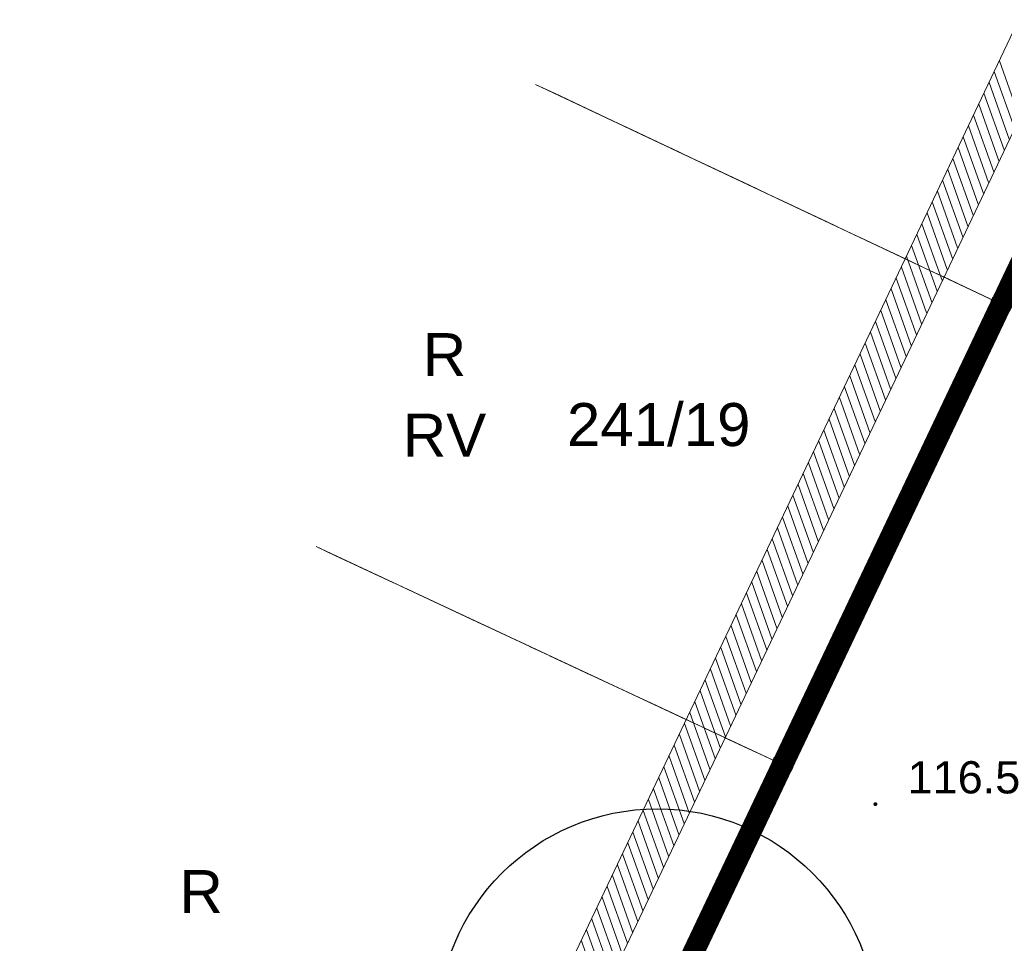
# Model space of a CAD drawing. Extents: x 6423319 to 6423678, y 5669680 to 5669855.
# Tile 2 of 29: x 6423325 to 6423348, y 5669722 to 5669744. Entities that reach past the tile are written whole.
import ezdxf
from ezdxf.enums import TextEntityAlignment as Align

# ---------------------------------------------------------------- set-up
doc = ezdxf.new("R2010")
doc.units = 0
for name, pattern in [('$0$OTWORY$0$HIDDEN', [0.375, 0.25, -0.125]), ('PRZER1-1', [2, 1, -1]), ('PRZER3-1', [4, 3, -1])]:
    doc.linetypes.add(name, pattern=pattern)
doc.layers.get('0').update_dxf_attribs({"linetype": 'CONTINUOUS', "lineweight": 13})
for name, color, linetype, lineweight in [('22', 101, '$0$OTWORY$0$HIDDEN', 40), ('_drzewa korony', 101, 'CONTINUOUS', 25), ('_MPZP_linie rozgraniczające', 150, '$0$OTWORY$0$HIDDEN', 40), ('GEPPGD', 7, 'CONTINUOUS', 18), ('GESDZI_O', 7, 'CONTINUOUS', 18), ('GSPWPN', 7, 'CONTINUOUS', 13), ('GSPWPN_O', 7, 'CONTINUOUS', 13), ('mapa 1', 150, '$0$OTWORY$0$HIDDEN', 40), ('PMProj. - trawnik parkowy', 63, 'CONTINUOUS', 0), ('zakres', 6, 'CONTINUOUS', 50)]:
    doc.layers.add(name, color=color, linetype=linetype, lineweight=lineweight)
doc.layers.add('3 łąki', color=7, linetype='CONTINUOUS')
doc.layers.add('GESDZI', color=7, linetype='CONTINUOUS', lineweight=18, plot=False)
for name, color, linetype, lineweight, true_color in [('GESKKL', 7, 'PRZER3-1', 18, 0x24bc24), ('GESKKL_O', 7, 'PRZER3-1', 18, 0x24bc24), ('GESUZY', 7, 'PRZER1-1', 18, 0x008000), ('GESUZY_O', 7, 'PRZER1-1', 18, 0x008000)]:
    doc.layers.add(name, color=color, linetype=linetype, lineweight=lineweight, true_color=true_color)
doc.styles.add('Arial', font='arial.ttf')
doc.styles.add('GEO-INFO', font='arial.ttf')

# ---------------------------------------------------------------- blocks, each defined once
blk = doc.blocks.new('EPPGS')
at = {"color": 0}
blk.add_lwpolyline([(0, 0.5), (0.154508, 0.475528), (0.293893, 0.404508), (0.404508, 0.293893), (0.475528, 0.154508), (0.5, 0), (0.475528, -0.154508), (0.404508, -0.293893), (0.293893, -0.404508), (0.154508, -0.475528), (0, -0.5), (-0.154508, -0.475528), (-0.293893, -0.404508), (-0.404508, -0.293893), (-0.475528, -0.154508), (-0.5, 0), (-0.475528, 0.154508), (-0.404508, 0.293893), (-0.293893, 0.404508), (-0.154508, 0.475528)], close=True, dxfattribs=at)
blk = doc.blocks.new('D_GSPWPN1')
blk.add_hatch(color=0).paths.add_polyline_path([(-0.045, 0), (-0.043467, -0.011647), (-0.038971, -0.0225), (-0.03182, -0.03182), (-0.0225, -0.038971), (-0.011647, -0.043467), (0, -0.045), (0.011647, -0.043467), (0.0225, -0.038971), (0.03182, -0.03182), (0.038971, -0.0225), (0.043467, -0.011647), (0.045, 0), (0.043467, 0.011647), (0.038971, 0.0225), (0.03182, 0.03182), (0.0225, 0.038971), (0.011647, 0.043467), (0, 0.045), (-0.011647, 0.043467), (-0.0225, 0.038971), (-0.03182, 0.03182), (-0.038971, 0.0225), (-0.043467, 0.011647)])
blk = doc.blocks.new('m1')
at = {"layer": '_MPZP_linie rozgraniczające', "ltscale": 10, "const_width": 0.5}
blk.add_lwpolyline([(-13.74, -35.54), (-6.82, -20.97), (-1.73, -10.25), (3.45, 0.67), (8.55, 11.4), (13.677, 22.192), (20.88, 37.36), (30.435, 32.729), (31.674, 32.117)], dxfattribs=at)
at = {"layer": 'GESDZI', "color": 7, "linetype": 'Continuous', "lineweight": 18}
blk.add_lwpolyline([(21.18, 19.29), (26.27, 21.17), (31.68, 32.13), (30.435, 32.729), (20.88, 37.36), (13.68, 22.19), (8.55, 11.4), (3.45, 0.67), (-1.73, -10.25), (-6.82, -20.97), (-13.74, -35.54), (-6.48, -38.96)], close=True, dxfattribs=at)
for points in [[(-12.567, -5.133), (-1.73, -10.25), (3.45, 0.67), (-7.396, 5.758)], [(-6.82, -20.97), (-1.73, -10.25), (-12.567, -5.133)], [(-24.576, -30.422), (-13.74, -35.54), (-6.82, -20.97), (-17.677, -15.894)], [(-17.677, -15.894), (-6.82, -20.97)]]:
    blk.add_lwpolyline(points, dxfattribs=at)
at = {"layer": 'GESKKL', "color": 82, "linetype": 'PRZER3-1', "lineweight": 18, "ltscale": 0.5, "true_color": 0x24bc24}
blk.add_lwpolyline([(21.18, 19.29), (26.27, 21.17), (31.68, 32.13), (30.435, 32.729), (20.88, 37.36), (13.68, 22.19), (8.55, 11.4), (3.45, 0.67), (-1.73, -10.25), (-6.82, -20.97), (-13.74, -35.54), (-6.48, -38.96)], close=True, dxfattribs=at)
for points in [[(-12.567, -5.133), (-1.73, -10.25), (3.45, 0.67)], [(-6.82, -20.97), (-1.73, -10.25), (-12.567, -5.133)], [(-24.576, -30.422), (-13.74, -35.54), (-6.82, -20.97), (-17.677, -15.894)], [(-17.677, -15.894), (-6.82, -20.97)]]:
    blk.add_lwpolyline(points, dxfattribs=at)
at = {"layer": 'GESUZY', "color": 96, "linetype": 'PRZER1-1', "lineweight": 18, "ltscale": 0.5, "true_color": 0x008000}
blk.add_lwpolyline([(21.18, 19.29), (26.27, 21.17), (31.68, 32.13), (30.435, 32.729), (20.88, 37.36), (13.68, 22.19), (8.55, 11.4), (3.45, 0.67), (-1.73, -10.25), (-6.82, -20.97), (-13.74, -35.54), (-6.48, -38.96)], close=True, dxfattribs=at)
for points in [[(-12.567, -5.133), (-1.73, -10.25), (3.45, 0.67)], [(-6.82, -20.97), (-1.73, -10.25), (-12.567, -5.133)], [(-24.576, -30.422), (-13.74, -35.54), (-6.82, -20.97), (-17.677, -15.894)], [(-17.677, -15.894), (-6.82, -20.97)]]:
    blk.add_lwpolyline(points, dxfattribs=at)
at = {"layer": 'zakres', "color": 6, "linetype": 'Continuous', "lineweight": 0}
for p, q in [((13.442, 27.474), (-20.264, -43.509)), ((14.346, 27.045), (-19.36, -43.938)), ((-1.305, -5.902), (-1.774, -4.583)), ((-1.425, -6.155), (-1.894, -4.836)), ((-1.545, -6.408), (-2.014, -5.089)), ((-1.665, -6.661), (-2.135, -5.342)), ((-1.785, -6.914), (-2.255, -5.595)), ((-1.905, -7.167), (-2.375, -5.848)), ((-2.025, -7.42), (-2.495, -6.101)), ((-2.145, -7.673), (-2.615, -6.354)), ((-2.265, -7.926), (-2.735, -6.607)), ((-2.386, -8.178), (-2.855, -6.86)), ((-2.506, -8.431), (-2.975, -7.112)), ((-2.626, -8.684), (-3.095, -7.365)), ((-2.746, -8.937), (-3.216, -7.618)), ((-2.866, -9.19), (-3.336, -7.871)), ((-2.986, -9.443), (-3.456, -8.124)), ((-3.106, -9.696), (-3.576, -8.377)), ((-3.226, -9.949), (-3.696, -8.63)), ((-3.346, -10.202), (-3.816, -8.883)), ((-3.467, -10.455), (-3.936, -9.136)), ((-3.587, -10.708), (-4.056, -9.389)), ((-3.707, -10.961), (-4.176, -9.642)), ((-3.827, -11.214), (-4.296, -9.895)), ((-3.947, -11.467), (-4.417, -10.148)), ((-4.067, -11.719), (-4.537, -10.401)), ((-4.187, -11.972), (-4.657, -10.654)), ((-4.307, -12.225), (-4.777, -10.906)), ((-4.427, -12.478), (-4.897, -11.159)), ((-4.547, -12.731), (-5.017, -11.412)), ((-4.668, -12.984), (-5.137, -11.665)), ((-4.788, -13.237), (-5.257, -11.918)), ((-4.908, -13.49), (-5.377, -12.171)), ((-5.028, -13.743), (-5.498, -12.424)), ((-5.148, -13.996), (-5.618, -12.677)), ((-5.268, -14.249), (-5.738, -12.93)), ((-5.388, -14.502), (-5.858, -13.183)), ((-5.508, -14.755), (-5.978, -13.436)), ((-5.628, -15.008), (-6.098, -13.689)), ((-5.749, -15.261), (-6.218, -13.942)), ((-5.869, -15.513), (-6.338, -14.195)), ((-5.989, -15.766), (-6.458, -14.448)), ((-6.109, -16.019), (-6.578, -14.7)), ((-6.229, -16.272), (-6.699, -14.953)), ((-6.349, -16.525), (-6.819, -15.206)), ((-6.469, -16.778), (-6.939, -15.459)), ((-6.589, -17.031), (-7.059, -15.712)), ((-6.709, -17.284), (-7.179, -15.965)), ((-6.829, -17.537), (-7.299, -16.218)), ((-6.95, -17.79), (-7.419, -16.471)), ((-7.07, -18.043), (-7.539, -16.724)), ((-7.19, -18.296), (-7.659, -16.977)), ((-7.31, -18.549), (-7.78, -17.23)), ((-7.43, -18.802), (-7.9, -17.483)), ((-7.55, -19.055), (-8.02, -17.736)), ((-7.67, -19.307), (-8.14, -17.989)), ((-7.79, -19.56), (-8.26, -18.242)), ((-7.91, -19.813), (-8.38, -18.494)), ((-8.031, -20.066), (-8.5, -18.747)), ((-8.151, -20.319), (-8.62, -19)), ((-8.271, -20.572), (-8.74, -19.253)), ((-8.391, -20.825), (-8.86, -19.506)), ((-8.511, -21.078), (-8.981, -19.759)), ((-8.631, -21.331), (-9.101, -20.012)), ((-8.751, -21.584), (-9.221, -20.265)), ((-8.871, -21.837), (-9.341, -20.518)), ((-8.991, -22.09), (-9.461, -20.771)), ((-9.111, -22.343), (-9.581, -21.024)), ((-9.232, -22.596), (-9.701, -21.277)), ((-9.352, -22.849), (-9.821, -21.53)), ((-9.472, -23.101), (-9.941, -21.783)), ((-9.592, -23.354), (-10.061, -22.035)), ((-9.712, -23.607), (-10.182, -22.288)), ((-9.832, -23.86), (-10.302, -22.541)), ((-9.952, -24.113), (-10.422, -22.794)), ((-10.072, -24.366), (-10.542, -23.047)), ((-10.192, -24.619), (-10.662, -23.3)), ((-10.313, -24.872), (-10.782, -23.553)), ((-10.433, -25.125), (-10.902, -23.806)), ((-10.553, -25.378), (-11.022, -24.059)), ((-10.673, -25.631), (-11.142, -24.312)), ((-10.793, -25.884), (-11.263, -24.565)), ((-10.913, -26.137), (-11.383, -24.818)), ((-11.033, -26.39), (-11.503, -25.071))]:
    blk.add_line(p, q, dxfattribs=at)
at = {"layer": 'GEPPGD', "color": 7, "lineweight": 18, "xscale": 0.5, "yscale": 0.5}
for p in [(-1.73, -10.25), (-6.82, -20.97)]:
    blk.add_blockref('EPPGS', p, dxfattribs=at)
at = {"layer": 'GSPWPN', "color": 7, "linetype": 'Continuous', "lineweight": 13}
blk.add_blockref('D_GSPWPN1', (-4.66, -21.89), dxfattribs=at)
at = {"layer": 'GESDZI_O', "color": 7, "linetype": 'Continuous', "lineweight": 0, "style": 'GEO-INFO'}
blk.add_text('241/19', height=1, dxfattribs=at).set_placement((-9.704, -13.053), align=Align.MIDDLE_CENTER)
at = {"layer": 'GESKKL_O', "color": 82, "linetype": 'Continuous', "lineweight": 0, "true_color": 0x24bc24, "style": 'GEO-INFO'}
blk.add_text('RV', height=1, dxfattribs=at).set_placement((-14.687, -13.299), align=Align.MIDDLE)
at = {"layer": 'GESUZY_O', "color": 96, "linetype": 'Continuous', "lineweight": 0, "true_color": 0x008000, "style": 'GEO-INFO'}
for p in [(-14.687, -11.424), (-20.351, -23.924)]:
    blk.add_text('R', height=1, dxfattribs=at).set_placement(p, align=Align.MIDDLE)
at = {"layer": 'GSPWPN_O', "color": 7, "linetype": 'Continuous', "lineweight": 0, "style": 'Arial'}
blk.add_text('116.5', height=0.75, dxfattribs=at).set_placement((-3.91, -21.64))

msp = doc.modelspace()

# ---------------------------------------------------------------- hatches: boundary and pattern name
at = {"layer": '3 łąki', "lineweight": 5, "true_color": 0xcfcfcf}
h = msp.add_hatch(dxfattribs=at)
h.set_pattern_fill('LINE', color=254, scale=0.1, angle=45, style=0)
h.set_pattern_definition([(45, (0, 0), (-0.224506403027, 0.224506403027), [])])
h.paths.add_polyline_path([(6423377.708, 5669703.605), (6423393.635, 5669736.457), (6423408.367, 5669766.713), (6423403.026, 5669769.296), (6423378.068, 5669718.128), (6423368.816, 5669699.372, -0.096945), (6423367.453, 5669697.293, -0.222269), (6423362.487, 5669695.428, -0.082556), (6423360.327, 5669696.087), (6423359.211, 5669696.548), (6423359.211, 5669696.548), (6423356.637, 5669697.697), (6423346.858, 5669702.332), (6423338.489, 5669706.295), (6423334.481, 5669708.193), (6423331.906, 5669702.741), (6423346.983, 5669695.619), (6423356.506, 5669691.068), (6423357.909, 5669690.263, -0.064285), (6423360.041, 5669688.293, -0.226037), (6423361.09, 5669684.22, 0.009214), (6423360.919, 5669683.247, -0.077743), (6423360.691, 5669682.538), (6423359.508, 5669680.186), (6423367.527, 5669683.025), (6423370.119, 5669688.229, -0.18344), (6423372.76, 5669690.573, -0.15656), (6423377.262, 5669690.525), (6423377.797, 5669690.323), (6423380.414, 5669695.861), (6423379.015, 5669696.758, -0.074479), (6423377.727, 5669698.849, -0.072854), (6423377.185, 5669700.888, -0.135741)])
at = {"layer": 'PMProj. - trawnik parkowy'}
h = msp.add_hatch(dxfattribs=at)
h.set_pattern_fill('DOTS', color=256, scale=0.1, angle=90)
h.set_pattern_definition([(90, (4252822.1107, 7451227.79618), (-0.15875, 0.079375), [0, -0.15875])])
edge = h.paths.add_edge_path()
edge.add_arc((6423366.259, 5669722.542), 14.542, 205.9408, 234.1301, ccw=False)
edge.add_line((6423353.182, 5669716.18), (6423353.199, 5669716.138))
edge.add_line((6423353.199, 5669716.138), (6423352.269, 5669715.768))
edge.add_line((6423352.269, 5669715.768), (6423351.457, 5669717.813))
edge.add_line((6423351.457, 5669717.813), (6423352.385, 5669718.182))
edge.add_arc((6423366.259, 5669722.542), 14.542, 156.4452, 197.4462, ccw=False)
edge.add_line((6423352.928, 5669728.353), (6423343.52, 5669708.54))
edge.add_line((6423343.52, 5669708.54), (6423348.6, 5669706.15))
edge.add_line((6423348.6, 5669706.15), (6423351.55, 5669712.15))
edge.add_line((6423351.55, 5669712.15), (6423357.68, 5669709.2))
edge.add_line((6423357.68, 5669709.2), (6423354.932, 5669703.154))
edge.add_line((6423354.932, 5669703.154), (6423354.975, 5669703.134))
edge.add_line((6423354.975, 5669703.134), (6423358.052, 5669709.513))
edge.add_arc((6423357.152, 5669709.947), 1, 334.2448, 414.1301)

# ---------------------------------------------------------------- linework, layer by layer
at = {"layer": '22', "color": 6}
msp.add_lwpolyline([(6423381.68, 5669779.631), (6423376.27, 5669768.67), (6423371.18, 5669766.79), (6423357.251, 5669737.456), (6423347.499, 5669716.919), (6423343.52, 5669708.54), (6423348.6, 5669706.15), (6423354.93, 5669703.15), (6423358.997, 5669701.231), (6423365.687, 5669703.6), (6423398.451, 5669771.511), (6423370.88, 5669784.86), (6423354.528, 5669750.439), (6423340.342, 5669720.555), (6423336.26, 5669711.96), (6423343.52, 5669708.54)], dxfattribs=at)
at = {"layer": '_drzewa korony', "linetype": 'Continuous'}
msp.add_circle((6423340.262, 5669720.387), 5.114, dxfattribs=at)

# ---------------------------------------------------------------- next in the draw order: block references
at = {"layer": 'mapa 1'}
msp.add_blockref('m1', (6423350, 5669747.5), dxfattribs=at)

doc.saveas('drawing.dxf')
